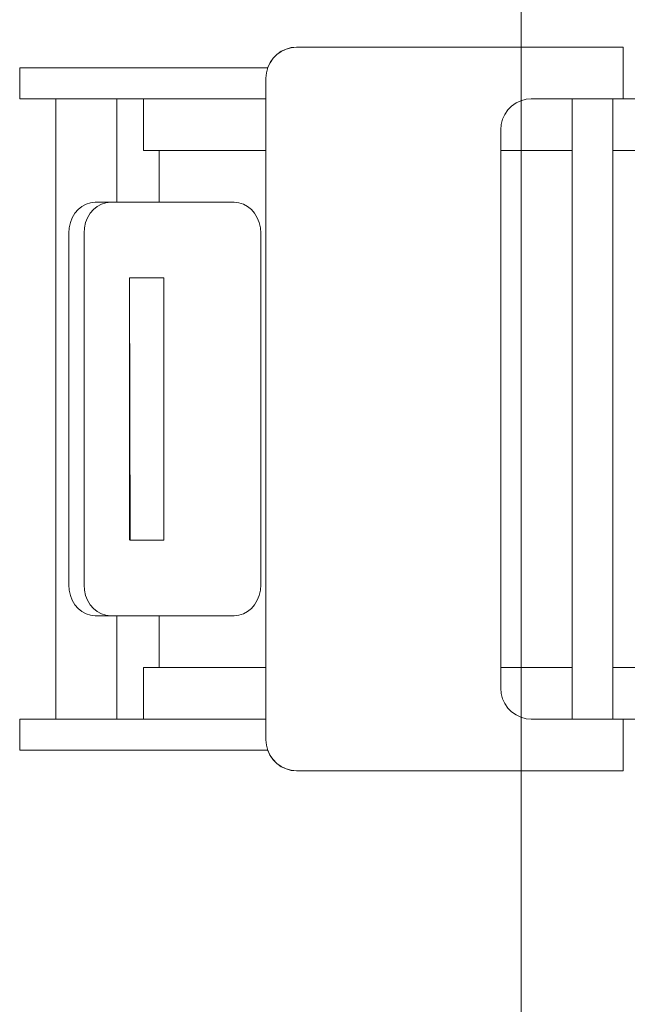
# Model space of a CAD drawing. Extents: x 100 to 2982, y 37 to 2050.
# Tile 8 of 130: x 681 to 739, y 622 to 717. Entities that reach past the tile are written whole.
import ezdxf
from ezdxf.xclip import XClip

# ---------------------------------------------------------------- set-up
doc = ezdxf.new("R2010")
doc.units = 0
doc.header["$MEASUREMENT"] = 0
doc.header["$XCLIPFRAME"] = 0
for name, color, linetype in [('299-A Wymiary Opisy', 7, 'Continuous'), ('820-G Rysunki Obrazki', 7, 'Continuous'), ('Nowe_330-W Wyposażenie', 7, 'Continuous')]:
    doc.layers.add(name, color=color, linetype=linetype)

# ---------------------------------------------------------------- blocks, each defined once
blk = doc.blocks.new('Rysunek_1_1', base_point=(-18316.349, -206.526))
at = {"layer": '299-A Wymiary Opisy', "color": 85, "linetype": 'Continuous', "lineweight": 13, "ltscale": 0.2}
blk.add_line((729.154, 619.509), (729.154, 1180.509), dxfattribs=at)
at = {"layer": 'Nowe_330-W Wyposażenie', "color": 4, "linetype": 'Continuous', "lineweight": 13, "ltscale": 0.2}
for p, q in [((706.413, 714.447), (705.945, 714.226)), ((706.911, 714.583), (706.413, 714.447)), ((707.425, 714.628), (706.911, 714.583)), ((739.006, 714.628), (707.425, 714.628)), ((739.006, 709.628), (739.006, 714.628)), ((705.157, 713.557), (704.861, 713.128)), ((705.522, 713.926), (705.157, 713.557)), ((705.945, 714.226), (705.522, 713.926)), ((680.655, 709.628), (680.655, 712.628)), ((680.655, 712.628), (704.636, 712.628)), ((704.643, 712.654), (704.51, 712.149)), ((704.861, 713.128), (704.643, 712.654)), ((704.51, 712.149), (704.465, 711.628)), ((704.465, 711.628), (704.465, 647.628)), ((680.655, 709.628), (704.465, 709.628)), ((684.135, 649.628), (684.135, 709.628)), ((690.056, 699.628), (690.056, 709.628)), ((692.622, 704.628), (692.622, 709.628)), ((729.111, 709.447), (729.61, 709.583)), ((729.61, 709.583), (730.124, 709.628)), ((730.124, 709.628), (840.655, 709.628)), ((734.071, 649.628), (734.071, 709.628)), ((738.019, 649.628), (738.019, 709.628)), ((727.856, 708.557), (728.221, 708.926)), ((728.221, 708.926), (728.643, 709.226)), ((728.643, 709.226), (729.111, 709.447)), ((727.208, 707.149), (727.342, 707.654)), ((727.342, 707.654), (727.56, 708.128)), ((727.56, 708.128), (727.856, 708.557)), ((727.163, 706.628), (727.208, 707.149)), ((727.163, 652.628), (727.163, 706.628)), ((692.622, 704.628), (704.465, 704.628)), ((694.153, 699.628), (694.153, 704.628)), ((727.163, 704.628), (734.071, 704.628)), ((738.019, 704.628), (840.655, 704.628)), ((686.679, 699.226), (686.313, 698.926)), ((687.084, 699.447), (686.679, 699.226)), ((687.516, 699.583), (687.084, 699.447)), ((687.961, 699.628), (687.516, 699.583)), ((688.16, 699.226), (687.794, 698.926)), ((701.407, 699.628), (687.961, 699.628)), ((688.565, 699.447), (688.16, 699.226)), ((688.996, 699.583), (688.565, 699.447)), ((689.442, 699.628), (688.996, 699.583)), ((701.852, 699.583), (701.407, 699.628)), ((702.284, 699.447), (701.852, 699.583)), ((702.689, 699.226), (702.284, 699.447)), ((703.055, 698.926), (702.689, 699.226)), ((685.741, 698.128), (685.552, 697.654)), ((685.997, 698.557), (685.741, 698.128)), ((686.313, 698.926), (685.997, 698.557)), ((687.221, 698.128), (687.032, 697.654)), ((687.477, 698.557), (687.221, 698.128)), ((687.794, 698.926), (687.477, 698.557)), ((703.371, 698.557), (703.055, 698.926)), ((703.628, 698.128), (703.371, 698.557)), ((703.816, 697.654), (703.628, 698.128)), ((685.436, 697.149), (685.397, 696.628)), ((685.552, 697.654), (685.436, 697.149)), ((686.917, 697.149), (686.878, 696.628)), ((687.032, 697.654), (686.917, 697.149)), ((703.932, 697.149), (703.816, 697.654)), ((703.971, 696.628), (703.932, 697.149)), ((685.397, 696.628), (685.397, 662.628)), ((686.878, 696.628), (686.878, 662.628)), ((703.971, 662.628), (703.971, 696.628)), ((691.277, 692.324), (691.277, 666.932)), ((694.602, 692.324), (691.277, 692.324)), ((691.277, 692.324), (691.327, 666.932)), ((694.602, 666.932), (694.602, 692.324)), ((691.327, 666.932), (694.602, 666.932)), ((685.397, 662.628), (685.436, 662.107)), ((685.436, 662.107), (685.552, 661.602)), ((686.878, 662.628), (686.917, 662.107)), ((686.917, 662.107), (687.032, 661.602)), ((703.816, 661.602), (703.932, 662.107)), ((703.932, 662.107), (703.971, 662.628)), ((685.552, 661.602), (685.741, 661.128)), ((685.741, 661.128), (685.997, 660.7)), ((687.032, 661.602), (687.221, 661.128)), ((687.221, 661.128), (687.477, 660.7)), ((703.371, 660.7), (703.628, 661.128)), ((703.628, 661.128), (703.816, 661.602)), ((685.997, 660.7), (686.313, 660.33)), ((686.313, 660.33), (686.679, 660.03)), ((686.679, 660.03), (687.084, 659.809)), ((687.477, 660.7), (687.794, 660.33)), ((687.794, 660.33), (688.16, 660.03)), ((688.16, 660.03), (688.565, 659.809)), ((702.284, 659.809), (702.689, 660.03)), ((702.689, 660.03), (703.055, 660.33)), ((703.055, 660.33), (703.371, 660.7)), ((687.084, 659.809), (687.516, 659.674)), ((687.516, 659.674), (687.961, 659.628)), ((687.961, 659.628), (701.407, 659.628)), ((688.565, 659.809), (688.996, 659.674)), ((688.996, 659.674), (689.442, 659.628)), ((690.056, 649.628), (690.056, 659.628)), ((694.153, 654.628), (694.153, 659.628)), ((701.407, 659.628), (701.852, 659.674)), ((701.852, 659.674), (702.284, 659.809)), ((704.465, 654.628), (692.622, 654.628)), ((692.622, 649.628), (692.622, 654.628)), ((734.071, 654.628), (727.163, 654.628)), ((840.655, 654.628), (738.019, 654.628)), ((727.208, 652.107), (727.163, 652.628)), ((727.342, 651.602), (727.208, 652.107)), ((727.56, 651.128), (727.342, 651.602)), ((727.856, 650.7), (727.56, 651.128)), ((728.221, 650.33), (727.856, 650.7)), ((680.655, 649.628), (704.465, 649.628)), ((680.655, 646.628), (680.655, 649.628)), ((728.643, 650.03), (728.221, 650.33)), ((729.111, 649.809), (728.643, 650.03)), ((729.61, 649.674), (729.111, 649.809)), ((730.124, 649.628), (729.61, 649.674)), ((730.124, 649.628), (840.655, 649.628)), ((739.006, 644.628), (739.006, 649.628)), ((704.465, 647.628), (704.51, 647.107)), ((704.51, 647.107), (704.643, 646.602)), ((680.655, 646.628), (704.636, 646.628)), ((704.643, 646.602), (704.861, 646.128)), ((704.861, 646.128), (705.157, 645.7)), ((705.157, 645.7), (705.522, 645.33)), ((705.522, 645.33), (705.945, 645.03)), ((705.945, 645.03), (706.413, 644.809)), ((706.413, 644.809), (706.911, 644.674)), ((706.911, 644.674), (707.425, 644.628)), ((707.425, 644.628), (739.006, 644.628))]:
    blk.add_line(p, q, dxfattribs=at)
at = {"layer": 'Nowe_330-W Wyposażenie', "color": 4, "linetype": 'Continuous', "lineweight": 13, "ltscale": 0.2, "flags": 128}
blk.add_lwpolyline([(840.655, 709.628), (739.006, 709.628), (739.006, 714.628), (707.425, 714.628), (706.913, 714.578), (706.416, 714.439), (705.95, 714.217), (705.528, 713.918), (705.163, 713.55), (704.865, 713.125), (704.643, 712.654), (680.655, 712.628), (680.655, 709.628), (684.135, 709.628), (684.135, 649.628), (680.655, 649.628), (680.655, 646.628), (704.636, 646.628), (704.855, 646.152), (705.152, 645.721), (705.517, 645.348), (705.941, 645.044), (706.409, 644.819), (706.909, 644.679), (707.425, 644.628), (739.006, 644.628), (739.006, 649.628), (840.655, 649.628)], dxfattribs=at)

msp = doc.modelspace()

# ---------------------------------------------------------------- block references
at = {"layer": '820-G Rysunki Obrazki', "color": 65, "linetype": 'Continuous', "lineweight": 13, "ltscale": 0.2}
ref = msp.add_blockref('Rysunek_1_1', (-18316.349, -206.526), dxfattribs=at)
XClip(ref).set_block_clipping_path([(244.527027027, 75.2081975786), (2570.9054054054, 2024.1891891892)])

doc.saveas('drawing.dxf')
